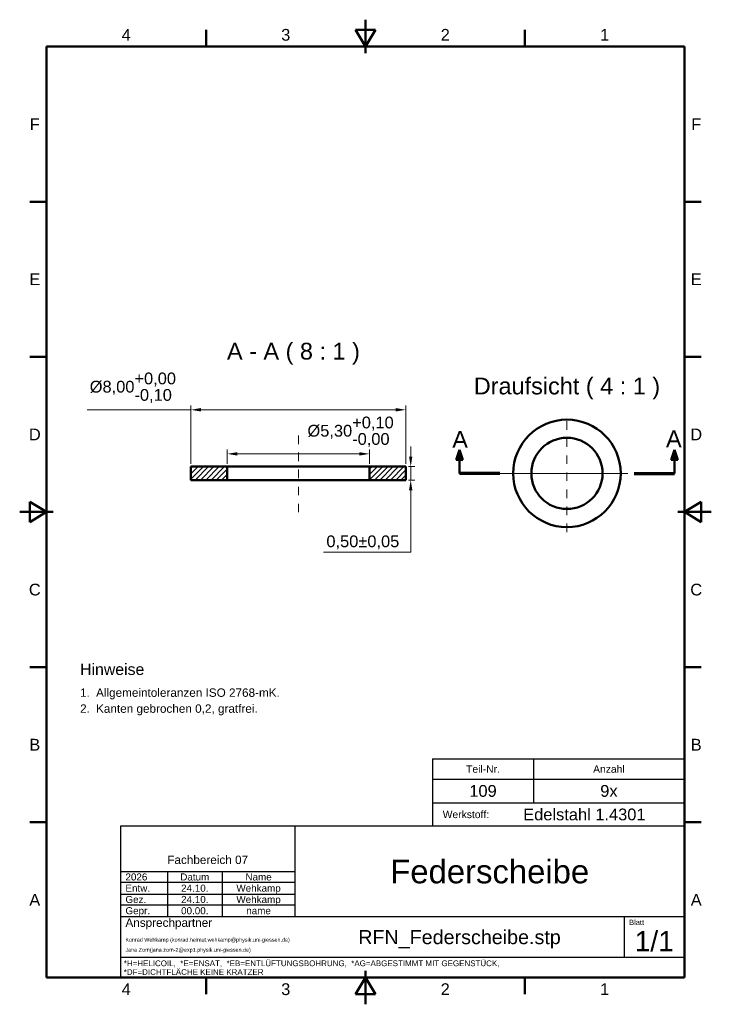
# Model space of a CAD drawing. Header units: inches. Extents: x 0.4 to 8.5, y 0.6 to 12.1.
import ezdxf
from ezdxf.enums import TextEntityAlignment as Align

# ---------------------------------------------------------------- set-up
doc = ezdxf.new("R2010")
doc.units = ezdxf.units.IN
doc.header["$MEASUREMENT"] = 0
doc.linetypes.add('CENTER2', pattern=[1.125, 0.75, -0.125, 0.125, -0.125])
doc.layers.get('0').update_dxf_attribs({"lineweight": 25})
for name, color, linetype, lineweight in [('BEMASSUNG', 7, 'Continuous', 18), ('MITTELLINIE', 7, 'CENTER2', 18), ('RAHMEN', 7, 'Continuous', 50), ('SCHNITTLINIE', 7, 'Continuous', 50), ('SCHRAFFUR', 7, 'Continuous', 18), ('SCHRIFTFELD', 7, 'Continuous', 25), ('SICHTKANTE', 7, 'Continuous', 50), ('TEXT', 7, 'Continuous', 18)]:
    doc.layers.add(name, color=color, linetype=linetype, lineweight=lineweight)
doc.styles.add('ISO_14', font='arial.ttf')
doc.styles.add('ISO_15', font='arial.ttf')
doc.styles.add('ISO_20', font='arial.ttf')
doc.styles.add('ISO_72', font='arial.ttf')
doc.styles.add('ISO_73', font='arial.ttf')
doc.styles.add('ISO_74', font='arial.ttf')
doc.styles.add('ISO_75', font='arial.ttf')
doc.styles.add('ISO_77', font='arial.ttf')
doc.styles.add('ISO_80', font='arial.ttf')
doc.styles.add('ISO_81', font='arial.ttf')
doc.styles.add('ISO_83', font='arial.ttf')
doc.styles.add('ISO_84', font='arial.ttf')
doc.styles.add('ISO_85', font='arial.ttf')
doc.styles.add('ISO_86', font='arial.ttf')
doc.styles.add('ISO_87', font='arial.ttf')
doc.styles.add('ISO_89', font='arial.ttf')
doc.styles.add('ISO_92', font='arial.ttf')
doc.styles.add('ISO_95', font='arial.ttf')
doc.styles.add('ISO_98', font='arial.ttf')
doc.styles.add('ISO_DWG_RFN', font='arial.ttf')
doc.dimstyles.new('DWG_RFN', dxfattribs={"dimtxt": 0.137795, "dimasz": 0.11811, "dimexe": 0.049213, "dimexo": 0.031496, "dimgap": 0.031496, "dimtad": 1, "dimlfac": 25.4, "dimtxsty": 'ISO_DWG_RFN', "dimcen": 2.5, "dimclrd": 7, "dimclre": 7, "dimclrt": 7, "dimadec": 1, "dimazin": 3, "dimtfac": 1, "dimtmove": 0, "dimatfit": 3, "dimfxl": 0, "dimlwd": 18, "dimlwe": 18})

# ---------------------------------------------------------------- blocks, each defined once
blk = doc.blocks.new('Hatch_1')
at = {"layer": 'SCHRAFFUR', "color": 7, "linetype": 'Continuous', "lineweight": 18}
for p, q in [((2.087, 6.356), (2.109, 6.378)), ((2.087, 6.294), (2.171, 6.378)), ((2.087, 6.232), (2.233, 6.378)), ((2.137, 6.22), (2.294, 6.378)), ((2.199, 6.22), (2.356, 6.378)), ((2.261, 6.22), (2.418, 6.378)), ((2.323, 6.22), (2.48, 6.378)), ((2.384, 6.22), (2.512, 6.348)), ((2.446, 6.22), (2.512, 6.286)), ((2.508, 6.22), (2.512, 6.224))]:
    blk.add_line(p, q, dxfattribs=at)
blk = doc.blocks.new('Hatch_2')
at = {"layer": 'SCHRAFFUR', "color": 7, "linetype": 'Continuous', "lineweight": 18}
for p, q in [((4.181, 6.347), (4.212, 6.378)), ((4.181, 6.285), (4.274, 6.378)), ((4.181, 6.223), (4.336, 6.378)), ((4.241, 6.22), (4.398, 6.378)), ((4.302, 6.22), (4.46, 6.378)), ((4.364, 6.22), (4.522, 6.378)), ((4.426, 6.22), (4.584, 6.378)), ((4.488, 6.22), (4.606, 6.339)), ((4.55, 6.22), (4.606, 6.277))]:
    blk.add_line(p, q, dxfattribs=at)
blk = doc.blocks.new('*D9')
at = {"layer": 'BEMASSUNG', "color": 7, "lineweight": 18, "transparency": 16777216}
for p, q in [((4.991, 6.994), (4.991, 7.112)), ((4.965, 6.876), (5.04, 6.876)), ((4.991, 6.719), (4.991, 6.876)), ((4.965, 6.719), (5.04, 6.719)), ((4.991, 6.6), (4.991, 6.482)), ((4.991, 5.873), (4.991, 6.482)), ((3.97, 5.873), (4.991, 5.873))]:
    blk.add_line(p, q, dxfattribs=at)
at = {"layer": 'BEMASSUNG', "color": 7, "transparency": 16777216}
for points in [[(4.971, 6.994), (5.01, 6.994), (4.991, 6.876)], [(4.971, 6.6), (5.01, 6.6), (4.991, 6.719)]]:
    blk.add_solid(points, dxfattribs=at)
at = {"layer": 'Defpoints', "color": 0, "transparency": 16777216}
for p in [(4.933, 6.876), (4.991, 6.876), (4.933, 6.719)]:
    blk.add_point(p, dxfattribs=at)
at = {"layer": 'BEMASSUNG', "color": 7, "lineweight": 18, "transparency": 16777216, "insert": (4.002, 6.07), "char_height": 0.1378, "attachment_point": 1, "style": 'ISO_DWG_RFN'}
blk.add_mtext('\\A1;{0,50±0,05}', dxfattribs=at)
blk = doc.blocks.new('*D10')
at = {"layer": 'BEMASSUNG', "color": 7, "lineweight": 18, "transparency": 16777216}
for p, q in [((2.839, 6.907), (2.839, 7.075)), ((4.508, 6.907), (4.508, 7.075)), ((2.957, 7.026), (4.39, 7.026))]:
    blk.add_line(p, q, dxfattribs=at)
at = {"layer": 'BEMASSUNG', "color": 7, "transparency": 16777216}
for points in [[(2.957, 7.045), (2.957, 7.006), (2.839, 7.026)], [(4.39, 7.045), (4.39, 7.006), (4.508, 7.026)]]:
    blk.add_solid(points, dxfattribs=at)
at = {"layer": 'Defpoints', "color": 0, "transparency": 16777216}
for p in [(4.508, 7.026), (2.839, 6.876), (4.508, 6.876)]:
    blk.add_point(p, dxfattribs=at)
at = {"layer": 'BEMASSUNG', "color": 7, "lineweight": 18, "transparency": 16777216, "insert": (3.78, 7.462), "char_height": 0.1378, "attachment_point": 1, "style": 'ISO_DWG_RFN'}
blk.add_mtext('\\A1;{Ø5,30\\S+0,10^ -0,00;}', dxfattribs=at)
blk = doc.blocks.new('*D11')
at = {"layer": 'BEMASSUNG', "color": 7, "lineweight": 18, "transparency": 16777216}
for p, q in [((2.413, 7.542), (1.195, 7.542)), ((2.413, 6.907), (2.413, 7.591)), ((4.815, 7.542), (2.531, 7.542)), ((4.933, 6.907), (4.933, 7.591))]:
    blk.add_line(p, q, dxfattribs=at)
at = {"layer": 'BEMASSUNG', "color": 7, "transparency": 16777216}
for points in [[(2.531, 7.562), (2.531, 7.522), (2.413, 7.542)], [(4.815, 7.562), (4.815, 7.522), (4.933, 7.542)]]:
    blk.add_solid(points, dxfattribs=at)
at = {"layer": 'Defpoints', "color": 0, "transparency": 16777216}
for p in [(4.933, 7.542), (2.413, 6.876), (4.933, 6.876)]:
    blk.add_point(p, dxfattribs=at)
at = {"layer": 'BEMASSUNG', "color": 7, "lineweight": 18, "transparency": 16777216, "insert": (1.227, 7.978), "char_height": 0.1378, "attachment_point": 1, "style": 'ISO_DWG_RFN'}
blk.add_mtext('\\A1;{Ø8,00\\S+0,00^ -0,10;}', dxfattribs=at)

msp = doc.modelspace()

# ---------------------------------------------------------------- hatches: boundary and pattern name
at = {"layer": 'SCHNITTLINIE'}
for points in [[(5.6024, 6.9547), (5.5236, 6.9547), (5.563, 7.0728)], [(8.122, 6.9547), (8.0433, 6.9547), (8.0827, 7.0728)]]:
    msp.add_hatch(color=7, dxfattribs=at).paths.add_polyline_path(points)

# ---------------------------------------------------------------- linework, layer by layer
at = {"layer": 'MITTELLINIE', "ltscale": 0.087489}
for p, q in [((6.8228, 6.1083), (6.8228, 7.4862)), ((6.0354, 6.7972), (7.6102, 6.7972)), ((6.1339, 6.7972), (7.5118, 6.7972))]:
    msp.add_line(p, q, dxfattribs=at)
at = {"layer": 'MITTELLINIE', "ltscale": 0.090211}
msp.add_line((3.6732, 6.3406), (3.6732, 7.2539), dxfattribs=at)
at = {"layer": 'RAHMEN'}
for p, q in [((4.4606, 12.1122), (4.4606, 11.7185)), ((2.5906, 11.7972), (2.5906, 11.9941)), ((4.5787, 11.9941), (4.3425, 11.9941)), ((4.3425, 11.9941), (4.4606, 11.7972)), ((4.4606, 11.7972), (4.4606, 11.9941)), ((4.4606, 11.7972), (4.5787, 11.9941)), ((6.3307, 11.7972), (6.3307, 11.9941)), ((8.2008, 11.7972), (0.7205, 11.7972)), ((0.7205, 11.7972), (0.7205, 0.8917)), ((8.2008, 0.8917), (8.2008, 11.7972)), ((0.7205, 9.9797), (0.5236, 9.9797)), ((8.2008, 9.9797), (8.3976, 9.9797)), ((0.7205, 8.1621), (0.5236, 8.1621)), ((8.2008, 8.1621), (8.3976, 8.1621)), ((0.5236, 6.4626), (0.5236, 6.2264)), ((0.7205, 6.3445), (0.5236, 6.4626)), ((8.3976, 6.4626), (8.2008, 6.3445)), ((8.3976, 6.2264), (8.3976, 6.4626)), ((0.4055, 6.3445), (0.7992, 6.3445)), ((0.7205, 6.3445), (0.5236, 6.3445)), ((0.5236, 6.2264), (0.7205, 6.3445)), ((8.5157, 6.3445), (8.122, 6.3445)), ((8.2008, 6.3445), (8.3976, 6.3445)), ((8.2008, 6.3445), (8.3976, 6.2264)), ((0.7205, 4.5269), (0.5236, 4.5269)), ((8.2008, 4.5269), (8.3976, 4.5269)), ((0.7205, 2.7093), (0.5236, 2.7093)), ((8.2008, 2.7093), (8.3976, 2.7093)), ((4.4606, 0.5768), (4.4606, 0.9705)), ((0.7205, 0.8917), (8.2008, 0.8917)), ((2.5906, 0.8917), (2.5906, 0.6949)), ((4.4606, 0.8917), (4.3425, 0.6949)), ((4.4606, 0.8917), (4.4606, 0.6949)), ((4.5787, 0.6949), (4.4606, 0.8917)), ((6.3307, 0.8917), (6.3307, 0.6949)), ((4.3425, 0.6949), (4.5787, 0.6949))]:
    msp.add_line(p, q, dxfattribs=at)
at = {"layer": 'SCHNITTLINIE'}
for p, q in [((5.5236, 6.9547), (5.563, 7.0728)), ((5.563, 7.0728), (5.6024, 6.9547)), ((5.563, 6.7972), (5.563, 7.0728)), ((8.0433, 6.9547), (8.0827, 7.0728)), ((8.0827, 7.0728), (8.122, 6.9547)), ((8.0827, 6.7972), (8.0827, 7.0728)), ((5.6024, 6.9547), (5.5236, 6.9547)), ((8.122, 6.9547), (8.0433, 6.9547))]:
    msp.add_line(p, q, dxfattribs=at)
at = {"layer": 'SCHNITTLINIE', "lineweight": 70}
for p, q in [((6.0354, 6.7972), (5.563, 6.7972)), ((7.6102, 6.7972), (8.0827, 6.7972))]:
    msp.add_line(p, q, dxfattribs=at)
at = {"layer": 'SCHRIFTFELD'}
for p, q in [((5.248, 3.4508), (5.248, 2.6634)), ((5.248, 3.4508), (8.2008, 3.4508)), ((6.4291, 3.4508), (6.4291, 2.939)), ((5.248, 3.2146), (8.2008, 3.2146)), ((5.248, 2.939), (8.2008, 2.939)), ((8.2008, 2.6634), (1.5866, 2.6634)), ((1.5866, 2.6634), (1.5866, 0.8917)), ((3.6339, 2.6634), (3.6339, 1.6043)), ((8.2008, 0.8917), (8.2008, 2.6634)), ((1.5866, 2.1319), (3.6339, 2.1319)), ((2.1378, 2.1319), (2.1378, 1.6043)), ((2.7795, 2.1319), (2.7795, 1.6043)), ((1.5866, 2.0059), (3.6339, 2.0059)), ((1.5866, 1.8681), (3.6339, 1.8681)), ((1.5866, 1.7421), (3.6339, 1.7421)), ((1.5866, 1.6043), (8.2008, 1.6043)), ((7.4921, 1.6043), (7.4921, 1.128)), ((1.5866, 1.128), (8.2008, 1.128)), ((1.5866, 0.8917), (8.2008, 0.8917))]:
    msp.add_line(p, q, dxfattribs=at)
at = {"layer": 'SICHTKANTE'}
for p, q in [((2.4134, 6.7185), (2.4134, 6.876)), ((2.4134, 6.876), (2.8386, 6.876)), ((2.8447, 6.876), (2.8386, 6.876)), ((2.8386, 6.7185), (2.8386, 6.876)), ((2.8508, 6.876), (2.8447, 6.876)), ((2.8569, 6.876), (2.8508, 6.876)), ((2.8698, 6.876), (2.8569, 6.876)), ((2.8878, 6.876), (2.8698, 6.876)), ((2.9058, 6.876), (2.8878, 6.876)), ((2.9254, 6.876), (2.9058, 6.876)), ((2.9544, 6.876), (2.9254, 6.876)), ((2.9834, 6.876), (2.9544, 6.876)), ((3.0124, 6.876), (2.9834, 6.876)), ((3.0482, 6.876), (3.0124, 6.876)), ((3.0868, 6.876), (3.0482, 6.876)), ((3.1253, 6.876), (3.0868, 6.876)), ((3.166, 6.876), (3.1253, 6.876)), ((3.2122, 6.876), (3.166, 6.876)), ((3.2583, 6.876), (3.2122, 6.876)), ((3.3045, 6.876), (3.2583, 6.876)), ((3.3552, 6.876), (3.3045, 6.876)), ((3.4066, 6.876), (3.3552, 6.876)), ((3.4581, 6.876), (3.4066, 6.876)), ((3.5107, 6.876), (3.4581, 6.876)), ((3.5649, 6.876), (3.5107, 6.876)), ((3.6191, 6.876), (3.5649, 6.876)), ((3.6732, 6.876), (3.6191, 6.876)), ((3.7274, 6.876), (3.6732, 6.876)), ((3.7816, 6.876), (3.7274, 6.876)), ((3.8357, 6.876), (3.7816, 6.876)), ((3.8884, 6.876), (3.8357, 6.876)), ((3.9398, 6.876), (3.8884, 6.876)), ((3.9913, 6.876), (3.9398, 6.876)), ((4.042, 6.876), (3.9913, 6.876)), ((4.0881, 6.876), (4.042, 6.876)), ((4.1343, 6.876), (4.0881, 6.876)), ((4.1804, 6.876), (4.1343, 6.876)), ((4.2212, 6.876), (4.1804, 6.876)), ((4.2597, 6.876), (4.2212, 6.876)), ((4.2982, 6.876), (4.2597, 6.876)), ((4.3341, 6.876), (4.2982, 6.876)), ((4.3631, 6.876), (4.3341, 6.876)), ((4.3921, 6.876), (4.3631, 6.876)), ((4.4211, 6.876), (4.3921, 6.876)), ((4.4407, 6.876), (4.4211, 6.876)), ((4.4587, 6.876), (4.4407, 6.876)), ((4.4767, 6.876), (4.4587, 6.876)), ((4.4896, 6.876), (4.4767, 6.876)), ((4.4957, 6.876), (4.4896, 6.876)), ((4.5018, 6.876), (4.4957, 6.876)), ((4.5079, 6.876), (4.5018, 6.876)), ((4.5079, 6.7185), (4.5079, 6.876)), ((4.5079, 6.876), (4.9331, 6.876)), ((4.9331, 6.7185), (4.9331, 6.876)), ((2.4134, 6.7185), (2.8386, 6.7185)), ((2.8447, 6.7185), (2.8386, 6.7185)), ((2.8508, 6.7185), (2.8447, 6.7185)), ((2.8569, 6.7185), (2.8508, 6.7185)), ((2.8698, 6.7185), (2.8569, 6.7185)), ((2.8878, 6.7185), (2.8698, 6.7185)), ((2.9058, 6.7185), (2.8878, 6.7185)), ((2.9254, 6.7185), (2.9058, 6.7185)), ((2.9544, 6.7185), (2.9254, 6.7185)), ((2.9834, 6.7185), (2.9544, 6.7185)), ((3.0124, 6.7185), (2.9834, 6.7185)), ((3.0482, 6.7185), (3.0124, 6.7185)), ((3.0868, 6.7185), (3.0482, 6.7185)), ((3.1253, 6.7185), (3.0868, 6.7185)), ((3.166, 6.7185), (3.1253, 6.7185)), ((3.2122, 6.7185), (3.166, 6.7185)), ((3.2583, 6.7185), (3.2122, 6.7185)), ((3.3045, 6.7185), (3.2583, 6.7185)), ((3.3552, 6.7185), (3.3045, 6.7185)), ((3.4066, 6.7185), (3.3552, 6.7185)), ((3.4581, 6.7185), (3.4066, 6.7185)), ((3.5107, 6.7185), (3.4581, 6.7185)), ((3.5649, 6.7185), (3.5107, 6.7185)), ((3.6191, 6.7185), (3.5649, 6.7185)), ((3.6732, 6.7185), (3.6191, 6.7185)), ((3.7274, 6.7185), (3.6732, 6.7185)), ((3.7816, 6.7185), (3.7274, 6.7185)), ((3.8357, 6.7185), (3.7816, 6.7185)), ((3.8884, 6.7185), (3.8357, 6.7185)), ((3.9398, 6.7185), (3.8884, 6.7185)), ((3.9913, 6.7185), (3.9398, 6.7185)), ((4.042, 6.7185), (3.9913, 6.7185)), ((4.0881, 6.7185), (4.042, 6.7185)), ((4.1343, 6.7185), (4.0881, 6.7185)), ((4.1804, 6.7185), (4.1343, 6.7185)), ((4.2212, 6.7185), (4.1804, 6.7185)), ((4.2597, 6.7185), (4.2212, 6.7185)), ((4.2982, 6.7185), (4.2597, 6.7185)), ((4.3341, 6.7185), (4.2982, 6.7185)), ((4.3631, 6.7185), (4.3341, 6.7185)), ((4.3921, 6.7185), (4.3631, 6.7185)), ((4.4211, 6.7185), (4.3921, 6.7185)), ((4.4407, 6.7185), (4.4211, 6.7185)), ((4.4587, 6.7185), (4.4407, 6.7185)), ((4.4767, 6.7185), (4.4587, 6.7185)), ((4.4896, 6.7185), (4.4767, 6.7185)), ((4.4957, 6.7185), (4.4896, 6.7185)), ((4.5018, 6.7185), (4.4957, 6.7185)), ((4.5079, 6.7185), (4.5018, 6.7185)), ((4.5079, 6.7185), (4.9331, 6.7185))]:
    msp.add_line(p, q, dxfattribs=at)
for radius in [0.6299, 0.4173]:
    msp.add_circle((6.8228, 6.7972), radius, dxfattribs=at)

# ---------------------------------------------------------------- block references
for name in ['Hatch_1', 'Hatch_2']:
    msp.add_blockref(name, (0.3268, 0.498))

# ---------------------------------------------------------------- texts
at = {"layer": 'RAHMEN', "style": 'ISO_14'}
for s, p in [('4', (1.6555, 11.935)), ('3', (3.5256, 11.935)), ('2', (5.3957, 11.935)), ('1', (7.2657, 11.935)), ('F', (0.5827, 10.8885)), ('F', (8.3386, 10.8885)), ('E', (0.5827, 9.0709)), ('E', (8.3386, 9.0709)), ('D', (0.5827, 7.2533)), ('D', (8.3386, 7.2533)), ('C', (0.5827, 5.4357)), ('C', (8.3386, 5.4357)), ('B', (0.5827, 3.6181)), ('B', (8.3386, 3.6181)), ('A', (0.5827, 1.8005)), ('A', (8.3386, 1.8005)), ('4', (1.6555, 0.7539)), ('3', (3.5256, 0.7539)), ('2', (5.3957, 0.7539)), ('1', (7.2657, 0.7539))]:
    msp.add_text(s, height=0.1378, dxfattribs=at).set_placement(p, align=Align.MIDDLE_CENTER)
at = {"layer": 'SCHRIFTFELD'}
for s, height, style, p in [('Teil-Nr.', 0.08661, 'ISO_80', (5.8386, 3.3327)), ('Anzahl', 0.08661, 'ISO_80', (7.315, 3.3327)), ('Fachbereich 07', 0.098425, 'ISO_72', (2.6102, 2.2697))]:
    msp.add_text(s, height=height, dxfattribs=dict(at, style=style)).set_placement(p, align=Align.MIDDLE_CENTER)
for s, height, style, p in [('Werkstoff:', 0.08661, 'ISO_81', (5.3661, 2.8012)), ('Ansprechpartner', 0.098425, 'ISO_73', (1.6457, 1.5335)), ('Blatt', 0.06299, 'ISO_74', (7.5512, 1.5374))]:
    msp.add_text(s, height=height, dxfattribs=dict(at, style=style)).set_placement(p, align=Align.MIDDLE_LEFT)
at = {"layer": 'SCHRIFTFELD', "color": 8, "true_color": 0x808080, "style": 'ISO_77'}
for s, p in [('*H=HELICOIL,  *E=ENSAT,  *EB=ENTLÜFTUNGSBOHRUNG,  *AG=ABGESTIMMT MIT GEGENSTÜCK,', (1.626, 1.0571)), ('*DF=DICHTFLÄCHE KEINE KRATZER', (1.626, 0.9547))]:
    msp.add_text(s, height=0.066929, dxfattribs=at).set_placement(p, align=Align.MIDDLE_LEFT)
at = {"layer": 'TEXT'}
for s, height, style, p in [('A - A ( 8 : 1 )', 0.19685, 'ISO_20', (3.6155, 8.2288)), ('Draufsicht ( 4 : 1 )', 0.19685, 'ISO_20', (6.8228, 7.8209)), ('A', 0.1969, 'ISO_20', (5.5696, 7.1954)), ('A', 0.1969, 'ISO_20', (8.0761, 7.2024)), ('Datum', 0.08268, 'ISO_84', (2.4587, 2.0689)), ('Name', 0.08268, 'ISO_84', (3.2067, 2.0689))]:
    msp.add_text(s, height=height, dxfattribs=dict(at, style=style)).set_placement(p, align=Align.MIDDLE_CENTER)
for s, height, style, p in [('Hinweise', 0.13287, 'ISO_98', (1.1142, 4.435)), ('1.', 0.09843, 'ISO_75', (1.1142, 4.1791)), ('Allgemeintoleranzen ISO 2768-mK.', 0.098425, 'ISO_75', (1.3012, 4.1791)), ('2.', 0.09843, 'ISO_75', (1.1142, 3.9921)), ('Kanten gebrochen 0,2, gratfrei.', 0.098425, 'ISO_75', (1.3012, 3.9921))]:
    msp.add_text(s, height=height, dxfattribs=dict(at, style=style)).set_placement(p)
at = {"layer": 'TEXT', "color": 5, "true_color": 0x0000ff}
for s, height, style, p in [('109', 0.1378, 'ISO_15', (5.8386, 3.0768)), ('9x', 0.1378, 'ISO_15', (7.315, 3.0768)), ('Edelstahl 1.4301', 0.137795, 'ISO_15', (7.027, 2.8012)), ('Federscheibe', 0.275591, 'ISO_89', (5.9173, 2.1319)), ('24.10.', 0.08268, 'ISO_85', (2.4587, 1.937)), ('Wehkamp', 0.08268, 'ISO_85', (3.2067, 1.937)), ('24.10.', 0.08268, 'ISO_85', (2.4587, 1.8051)), ('Wehkamp', 0.08268, 'ISO_85', (3.2067, 1.8051)), ('00.00.', 0.08268, 'ISO_85', (2.4587, 1.6732)), ('name', 0.08268, 'ISO_85', (3.2067, 1.6732)), ('RFN_Federscheibe.stp', 0.165354, 'ISO_86', (5.563, 1.3642)), ('1/1', 0.23622, 'ISO_95', (7.8465, 1.3169))]:
    msp.add_text(s, height=height, dxfattribs=dict(at, style=style)).set_placement(p, align=Align.MIDDLE_CENTER)
at = {"layer": 'TEXT', "color": 5, "true_color": 0x0000ff, "style": 'ISO_83'}
msp.add_text('2026', height=0.08268, dxfattribs=at).set_placement((1.6457, 2.0689), align=Align.MIDDLE_LEFT)
at = {"layer": 'TEXT'}
for s, height, style, p in [('Entw.', 0.08268, 'ISO_87', (1.6457, 1.937)), ('Gez.', 0.08268, 'ISO_87', (1.6457, 1.8051)), ('Gepr.', 0.08268, 'ISO_87', (1.6457, 1.6732)), ('Konrad Wehkamp (konrad.helmut.wehkamp@physik.uni-giessen.de)', 0.045276, 'ISO_92', (1.6457, 1.3327)), ('Jana Zorn(jana.zorn-2@exp1.physik.uni-giessen.de)', 0.045276, 'ISO_92', (1.6457, 1.2146))]:
    msp.add_text(s, height=height, dxfattribs=dict(at, style=style)).set_placement(p, align=Align.MIDDLE_LEFT)

# ---------------------------------------------------------------- dimensions: what is measured, and where the dimension line sits
at = {"layer": 'BEMASSUNG', "color": 7, "lineweight": 18}
for base, p1, p2, angle, text, override, picture, middle in [((4.9331, 7.542), (2.4134, 6.876), (4.9331, 6.876), 180, '{Ø<>}', {"dimgap": 0.031496, "dimdec": 2, "dimlfac": 3.175, "dimsah": 1, "dimtol": 1, "dimlim": 0, "dimtp": 0, "dimtm": 0.1, "dimtdec": 2, "dimtofl": 0, "dimatfit": 2}, '*D11', (1.7184, 7.542)), ((4.5079, 7.0256), (2.8386, 6.876), (4.5079, 6.876), 180, '{Ø<>}', {"dimgap": 0.031496, "dimdec": 2, "dimlfac": 3.175, "dimsah": 1, "dimtol": 1, "dimlim": 0, "dimtp": 0.1, "dimtm": 1e-09, "dimtdec": 2, "dimtofl": 0, "dimatfit": 1}, '*D10', (4.2714, 7.0256)), ((4.9906, 6.876), (4.9331, 6.7185), (4.9331, 6.876), 90, '{<>}', {"dimgap": 0.031496, "dimtih": 1, "dimtoh": 1, "dimdec": 2, "dimlfac": 3.175, "dimsah": 1, "dimtol": 1, "dimlim": 0, "dimtp": 0.05, "dimtm": 0.05, "dimtdec": 2, "dimtofl": 1, "dimtmove": 1, "dimatfit": 1}, '*D9', (4.9744, 5.8731))]:
    dim = msp.add_linear_dim(base=base, p1=p1, p2=p2, angle=angle, text=text, dimstyle='DWG_RFN', override=override, dxfattribs=at)
    dim.commit()
    dim.dimension.update_dxf_attribs({"geometry": picture, "text_midpoint": middle, "dimtype": 160})

doc.saveas('drawing.dxf')
